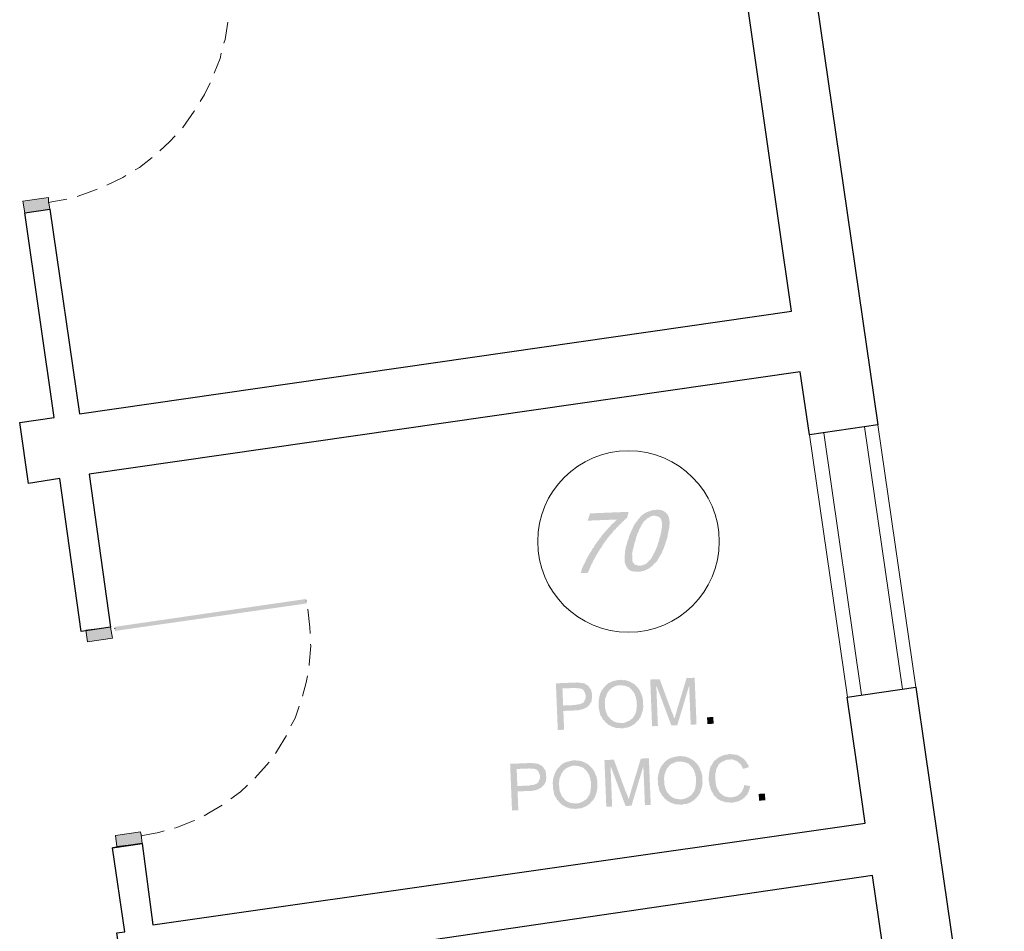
# Model space of a CAD drawing. Header units: millimetres. Extents: x -1147 to 4913, y -2332 to 921.
# Tile 7 of 119: x 271 to 734, y -1178 to -749. Entities that reach past the tile are written whole.
import ezdxf

# ---------------------------------------------------------------- set-up
doc = ezdxf.new("R2010")
doc.units = ezdxf.units.MM
doc.header["$LTSCALE"] = 0.2
doc.layers.add('A-ściany', color=140, linetype='Continuous')
doc.layers.add('C00-00-00', color=7, linetype='Continuous')

msp = doc.modelspace()

# ---------------------------------------------------------------- hatches: boundary and pattern name
at = {"layer": 'C00-00-00'}
h = msp.add_hatch(color=256, dxfattribs=at)
h.dxf.hatch_style = 2
h.paths.add_polyline_path([(284.064, -832.445), (272.892, -839.674), (272.057, -834.201)])
h = msp.add_hatch(color=256, dxfattribs=at)
h.dxf.hatch_style = 2
h.paths.add_polyline_path([(284.064, -832.445), (284.693, -837.93), (272.892, -839.674)])
h = msp.add_hatch(color=256, dxfattribs=at)
h.dxf.hatch_style = 2
h.paths.add_polyline_path([(557.343, -980.552), (539.155, -981.284), (538.024, -984.719), (552.002, -984.157), (551.365, -984.604), (550.973, -985.046), (550.345, -985.705), (549.749, -986.155), (549.316, -986.594), (548.728, -987.252), (548.337, -987.694), (547.708, -988.354), (547.121, -989.012), (546.688, -989.455), (546.101, -990.113), (545.676, -990.765), (545.081, -991.214), (544.656, -991.866), (544.273, -992.516), (543.686, -993.174), (543.261, -993.826), (542.674, -994.488), (542.25, -995.14), (541.867, -995.789), (541.238, -996.453), (541.059, -997.095), (540.472, -997.753), (540.048, -998.405), (539.673, -999.267), (539.085, -999.93), (538.67, -1000.79), (538.287, -1001.444), (537.863, -1002.095), (537.479, -1002.745), (537.105, -1003.608), (536.926, -1004.249), (536.502, -1004.905), (536.118, -1005.555), (535.94, -1006.197), (535.516, -1006.852), (535.337, -1007.494), (535.158, -1008.136), (534.979, -1008.778), (534.8, -1009.419), (538.152, -1009.285), (538.371, -1008.641), (538.755, -1007.991), (538.933, -1007.35), (539.358, -1006.698), (539.528, -1005.844), (539.911, -1005.19), (540.294, -1004.54), (540.514, -1003.892), (540.897, -1003.242), (541.28, -1002.592), (541.696, -1001.728), (542.079, -1001.078), (542.462, -1000.428), (542.887, -999.777), (543.27, -999.123), (543.653, -998.473), (544.077, -997.821), (544.665, -997.163), (545.08, -996.299), (545.463, -995.645), (546.051, -994.987), (546.042, -994.774), (546.671, -994.114), (547.054, -993.464), (547.682, -992.801), (548.066, -992.151), (548.694, -991.491), (549.086, -991.053), (549.714, -990.389), (550.098, -989.74), (550.685, -989.081), (551.322, -988.634), (551.705, -987.98), (552.342, -987.533), (552.726, -986.883), (553.362, -986.432), (553.95, -985.773), (554.383, -985.33), (554.979, -984.885), (555.607, -984.221), (555.999, -983.783), (556.636, -983.332)])
h = msp.add_hatch(color=256, dxfattribs=at)
h.dxf.hatch_style = 2
h.paths.add_polyline_path([(570.241, -979.608), (568.974, -979.659), (568.329, -979.898), (567.52, -980.143), (566.874, -980.382), (566.27, -980.615), (565.624, -980.854), (564.783, -981.314), (564.187, -981.759), (563.55, -982.207), (562.962, -982.869), (562.334, -983.529), (561.942, -983.966), (561.559, -984.62), (561.126, -985.059), (560.743, -985.713), (560.351, -986.151), (559.927, -986.802), (559.544, -987.456), (559.365, -988.098), (558.95, -988.962), (558.567, -989.612), (558.388, -990.254), (557.972, -991.118), (557.597, -991.98), (557.427, -992.835), (557.052, -993.697), (556.841, -994.553), (556.645, -994.774), (556.483, -995.84), (556.117, -996.911), (555.906, -997.767), (555.744, -998.834), (555.574, -999.688), (555.608, -1000.534), (555.429, -1001.176), (555.574, -1004.773), (555.795, -1005.19), (556.025, -1005.815), (556.246, -1006.228), (562.622, -1005.971), (562.418, -1005.98), (561.551, -1005.806), (560.889, -1005.62), (560.267, -1005.432), (559.792, -1004.816), (559.366, -1004.408), (559.136, -1003.782), (558.992, -1000.186), (559.162, -999.331), (559.341, -998.69), (559.511, -997.835), (559.731, -997.192), (559.901, -996.338), (560.072, -995.483), (560.438, -994.408), (560.658, -993.765), (560.819, -992.698), (561.194, -991.836), (561.373, -991.194), (561.789, -990.33), (562.163, -989.467), (562.342, -988.826), (562.725, -988.176), (563.149, -987.52), (563.328, -986.878), (563.72, -986.441), (564.144, -985.785), (564.331, -985.356), (564.919, -984.694), (565.556, -984.246), (566.144, -983.588), (566.789, -983.349), (567.385, -982.9), (568.031, -982.665), (568.635, -982.428), (575.829, -982.139), (575.607, -981.722), (575.181, -981.317), (574.96, -980.905), (574.502, -980.71), (574.076, -980.301), (573.659, -980.109), (573.201, -979.915), (572.784, -979.719), (572.13, -979.745), (571.712, -979.549), (571.099, -979.574)])
h = msp.add_hatch(color=256, dxfattribs=at)
h.dxf.hatch_style = 2
h.paths.add_polyline_path([(575.829, -982.139), (569.493, -982.393), (570.36, -982.571), (571.227, -982.745), (571.857, -983.146), (572.283, -983.55), (572.545, -983.966), (572.775, -984.591), (573.013, -985.429), (573.107, -987.758), (572.928, -988.4), (572.749, -989.042), (572.775, -989.675), (572.563, -990.531), (572.384, -991.173), (572.214, -992.027), (571.848, -993.102), (571.678, -993.956), (571.466, -994.812), (571.092, -995.675), (570.921, -996.529), (570.547, -997.392), (570.131, -998.256), (569.952, -998.897), (569.569, -999.547), (569.145, -1000.203), (568.966, -1000.845), (568.583, -1001.495), (568.159, -1002.146), (567.971, -1002.58), (567.58, -1003.017), (566.951, -1003.681), (566.355, -1004.127), (565.972, -1004.781), (565.131, -1005.236), (564.485, -1005.475), (563.881, -1005.712), (563.235, -1005.947), (556.246, -1006.228), (556.508, -1006.643), (556.73, -1007.056), (557.155, -1007.464), (557.368, -1007.665), (557.835, -1008.072), (558.252, -1008.268), (558.669, -1008.46), (559.332, -1008.646), (559.74, -1008.63), (560.403, -1008.816), (563.141, -1008.706), (563.787, -1008.467), (564.4, -1008.442), (565.241, -1007.987), (565.846, -1007.75), (566.491, -1007.511), (567.087, -1007.065), (567.724, -1006.614), (568.32, -1006.168), (568.949, -1005.508), (569.536, -1004.846), (570.173, -1004.399), (570.565, -1003.957), (570.989, -1003.306), (571.176, -1002.872), (571.56, -1002.223), (571.984, -1001.571), (572.367, -1000.921), (572.75, -1000.267), (573.174, -999.615), (573.345, -998.761), (573.728, -998.111), (574.102, -997.249), (574.314, -996.393), (574.688, -995.53), (574.859, -994.676), (575.274, -993.812), (575.266, -993.599), (575.632, -992.524), (575.794, -991.462), (575.964, -990.607), (576.126, -989.541), (576.337, -988.685), (576.508, -987.83), (576.482, -987.197), (576.653, -986.343), (576.567, -984.225), (576.338, -983.6), (576.321, -983.179), (576.091, -982.55)])
h = msp.add_hatch(color=256, dxfattribs=at)
h.dxf.hatch_style = 2
h.paths.add_polyline_path([(315.082, -1034.779), (315.363, -1036.671), (405.435, -1021.612)])
h = msp.add_hatch(color=256, dxfattribs=at)
h.dxf.hatch_style = 2
h.paths.add_polyline_path([(405.435, -1021.612), (315.363, -1036.671), (315.082, -1034.779)])
h = msp.add_hatch(color=256, dxfattribs=at)
h.dxf.hatch_style = 2
h.paths.add_polyline_path([(315.363, -1036.671), (405.435, -1021.612), (405.724, -1023.717)])
h = msp.add_hatch(color=256, dxfattribs=at)
h.dxf.hatch_style = 2
h.paths.add_polyline_path([(405.724, -1023.717), (405.435, -1021.612), (315.363, -1036.671)])
h = msp.add_hatch(color=256, dxfattribs=at)
h.dxf.hatch_style = 2
h.paths.add_polyline_path([(313.365, -1034.848), (302.43, -1041.85), (301.596, -1036.377)])
h = msp.add_hatch(color=256, dxfattribs=at)
h.dxf.hatch_style = 2
h.paths.add_polyline_path([(313.365, -1034.848), (314.232, -1040.106), (302.43, -1041.85)])
h = msp.add_hatch(color=256, dxfattribs=at)
h.dxf.hatch_style = 2
h.paths.add_polyline_path([(531.348, -1061.034), (523.092, -1061.365), (523.977, -1083.363), (526.96, -1083.243), (526.603, -1074.361), (533.797, -1074.072), (534.401, -1073.835), (535.055, -1073.809), (535.66, -1073.576), (536.305, -1073.337), (536.705, -1073.108), (537.106, -1072.879), (537.751, -1072.644), (537.947, -1072.423), (538.379, -1071.98), (538.771, -1071.543), (526.501, -1071.823), (526.178, -1063.788), (538.848, -1063.278), (538.414, -1062.657), (537.988, -1062.253), (537.53, -1062.058), (537.113, -1061.862), (536.646, -1061.459), (536.025, -1061.271), (535.371, -1061.298), (534.749, -1061.11), (533.891, -1061.144), (533.474, -1060.948), (532.207, -1060.999)])
h = msp.add_hatch(color=256, dxfattribs=at)
h.dxf.hatch_style = 2
h.paths.add_polyline_path([(553.321, -1059.729), (552.503, -1059.761), (551.858, -1060), (551.245, -1060.025), (550.599, -1060.26), (550.19, -1060.276), (549.545, -1060.515), (548.94, -1060.752), (548.499, -1060.983), (547.895, -1061.216), (547.462, -1061.659), (547.062, -1061.888), (546.67, -1062.325), (553.423, -1062.267), (554.077, -1062.24), (554.698, -1062.428), (555.352, -1062.402), (555.769, -1062.598), (556.432, -1062.78), (556.849, -1062.976), (557.511, -1063.163), (557.937, -1063.567), (558.363, -1063.976), (558.829, -1064.379), (559.051, -1064.796), (559.477, -1065.2), (559.698, -1065.617), (559.96, -1066.028), (560.394, -1066.645), (560.411, -1067.07), (560.641, -1067.696), (560.871, -1068.321), (560.897, -1068.958), (561.127, -1069.584), (561.229, -1072.122), (561.05, -1072.764), (561.075, -1073.397), (560.896, -1074.043), (560.913, -1074.464), (560.734, -1075.106), (560.547, -1075.539), (560.368, -1076.181), (559.936, -1076.62), (559.748, -1077.053), (559.357, -1077.49), (559.365, -1077.703), (558.933, -1078.146), (558.328, -1078.379), (557.895, -1078.822), (557.495, -1079.051), (556.891, -1079.284), (556.449, -1079.515), (555.845, -1079.752), (555.2, -1079.991), (553.932, -1080.042), (560.726, -1079.978), (561.117, -1079.54), (561.509, -1079.099), (561.942, -1078.66), (562.333, -1078.218), (562.521, -1077.789), (562.953, -1077.346), (563.132, -1076.704), (563.32, -1076.275), (563.498, -1075.633), (563.686, -1075.2), (563.906, -1074.557), (564.084, -1073.915), (564.059, -1073.277), (564.238, -1072.635), (564.161, -1070.731), (564.085, -1068.83), (563.855, -1068.201), (563.829, -1067.567), (563.599, -1066.942), (563.337, -1066.527), (563.107, -1065.902), (562.877, -1065.276), (562.656, -1064.863), (562.435, -1064.447), (561.96, -1063.831), (561.738, -1063.414), (561.313, -1063.01), (560.846, -1062.603), (560.42, -1062.198), (559.994, -1061.79), (559.528, -1061.387), (558.906, -1061.199), (558.44, -1060.792), (558.023, -1060.6), (557.401, -1060.412), (556.943, -1060.217), (556.321, -1060.03), (555.659, -1059.847), (554.596, -1059.89), (553.975, -1059.702)])
h = msp.add_hatch(color=256, dxfattribs=at)
h.dxf.hatch_style = 2
h.paths.add_polyline_path([(571.975, -1059.4), (567.52, -1059.579), (568.404, -1081.577), (571.143, -1081.467), (570.395, -1062.858), (570.599, -1062.849)])
h = msp.add_hatch(color=256, dxfattribs=at)
h.dxf.hatch_style = 2
h.paths.add_polyline_path([(571.975, -1059.4), (570.599, -1062.849), (577.478, -1081.212), (578.863, -1077.979), (578.854, -1077.767), (578.641, -1077.563), (578.616, -1076.929), (578.345, -1076.305), (578.115, -1075.68), (577.673, -1074.85)])
h = msp.add_hatch(color=256, dxfattribs=at)
h.dxf.hatch_style = 2
h.paths.add_polyline_path([(588.446, -1058.738), (584.645, -1058.891), (579.985, -1074.332), (579.994, -1074.544), (579.815, -1075.186), (579.595, -1075.829), (579.416, -1076.475), (579.237, -1077.117), (579.05, -1077.546), (578.863, -1077.979), (577.478, -1081.212), (580.257, -1081.1), (585.853, -1062.445)])
h = msp.add_hatch(color=256, dxfattribs=at)
h.dxf.hatch_style = 2
h.paths.add_polyline_path([(588.446, -1058.738), (585.853, -1062.445), (586.592, -1080.845), (589.331, -1080.735)])
h = msp.add_hatch(color=256, dxfattribs=at)
h.dxf.hatch_style = 2
h.paths.add_polyline_path([(538.848, -1063.278), (531.655, -1063.568), (532.309, -1063.541), (533.176, -1063.715), (534.197, -1063.674), (534.656, -1063.869), (535.064, -1063.852), (535.482, -1064.048), (535.948, -1064.451), (536.374, -1064.86), (536.382, -1065.072), (536.604, -1065.485), (536.833, -1066.11), (537.104, -1066.738), (537.164, -1068.218), (536.936, -1068.649), (536.748, -1069.082), (536.561, -1069.511), (536.374, -1069.944), (535.982, -1070.382), (535.745, -1070.604), (535.14, -1070.837), (534.74, -1071.066), (534.095, -1071.305), (532.828, -1071.356), (532.223, -1071.593), (526.501, -1071.823), (538.771, -1071.543), (539.163, -1071.101), (539.35, -1070.668), (539.774, -1070.016), (539.962, -1069.587), (539.936, -1068.954), (540.115, -1068.308), (540.013, -1065.774), (539.792, -1065.357), (539.766, -1064.723), (539.536, -1064.098), (539.07, -1063.691)])
h = msp.add_hatch(color=256, dxfattribs=at)
h.dxf.hatch_style = 2
h.paths.add_polyline_path([(546.67, -1062.325), (546.238, -1062.768), (545.846, -1063.206), (545.65, -1063.427), (545.218, -1063.87), (545.03, -1064.299), (544.639, -1064.74), (544.451, -1065.17), (544.272, -1065.811), (543.84, -1066.254), (543.865, -1066.888), (543.678, -1067.317), (543.499, -1067.963), (543.32, -1068.605), (543.346, -1069.238), (543.167, -1069.88), (543.303, -1073.268), (543.533, -1073.894), (543.558, -1074.527), (543.788, -1075.152), (543.805, -1075.577), (544.035, -1076.203), (544.265, -1076.828), (544.731, -1077.231), (544.961, -1077.86), (545.183, -1078.273), (545.608, -1078.682), (546.075, -1079.085), (546.305, -1079.71), (546.509, -1079.702), (546.935, -1080.11), (547.401, -1080.513), (547.827, -1080.922), (548.49, -1081.108), (548.915, -1081.513), (549.333, -1081.709), (549.995, -1081.895), (550.412, -1082.091), (551.075, -1082.273), (551.696, -1082.461), (552.963, -1082.41), (553.626, -1082.597), (554.893, -1082.546), (555.497, -1082.308), (556.764, -1082.257), (557.205, -1082.027), (557.81, -1081.794), (558.456, -1081.555), (558.856, -1081.326), (559.256, -1081.097), (559.893, -1080.65), (560.293, -1080.421), (560.726, -1079.978), (553.932, -1080.042), (553.319, -1080.067), (552.657, -1079.88), (552.044, -1079.905), (551.381, -1079.719), (550.964, -1079.523), (550.302, -1079.34), (549.876, -1078.932), (549.418, -1078.737), (548.992, -1078.333), (548.566, -1077.924), (548.558, -1077.716), (548.091, -1077.309), (547.666, -1076.904), (547.444, -1076.487), (547.223, -1076.075), (546.993, -1075.449), (546.722, -1074.822), (546.501, -1074.409), (546.475, -1073.775), (546.246, -1073.15), (546.118, -1069.974), (546.297, -1069.332), (546.271, -1068.699), (546.45, -1068.053), (546.678, -1067.622), (546.857, -1066.981), (547.045, -1066.547), (547.232, -1066.118), (547.419, -1065.685), (547.852, -1065.246), (548.039, -1064.812), (548.235, -1064.596), (548.627, -1064.154), (549.068, -1063.924), (549.46, -1063.486), (549.86, -1063.257), (550.505, -1063.019), (550.906, -1062.794), (551.551, -1062.555), (552.156, -1062.318), (553.423, -1062.267)])
h = msp.add_hatch(color=256, dxfattribs=at)
h.dxf.hatch_style = 2
h.paths.add_polyline_path([(597.383, -1080.412), (597.255, -1077.239), (594.295, -1077.358), (594.423, -1080.531)])
h = msp.add_hatch(color=256, dxfattribs=at)
h.dxf.hatch_style = 2
h.paths.add_polyline_path([(509.785, -1098.974), (501.528, -1099.306), (502.413, -1121.303), (505.396, -1121.183), (505.039, -1112.302), (512.233, -1112.012), (512.837, -1111.775), (513.491, -1111.749), (514.096, -1111.512), (514.741, -1111.273), (515.141, -1111.044), (515.542, -1110.819), (516.187, -1110.58), (516.383, -1110.36), (516.816, -1109.92), (517.207, -1109.479), (504.937, -1109.759), (504.614, -1101.724), (517.284, -1101.215), (516.85, -1100.597), (516.424, -1100.189), (515.966, -1099.994), (515.549, -1099.802), (515.083, -1099.395), (514.461, -1099.212), (513.807, -1099.238), (513.186, -1099.05), (512.327, -1099.084), (511.91, -1098.888), (510.643, -1098.939)])
h = msp.add_hatch(color=256, dxfattribs=at)
h.dxf.hatch_style = 2
h.paths.add_polyline_path([(531.757, -1097.669), (530.939, -1097.702), (530.294, -1097.936), (529.681, -1097.961), (529.035, -1098.2), (528.627, -1098.216), (527.981, -1098.455), (527.377, -1098.692), (526.935, -1098.919), (526.331, -1099.156), (525.898, -1099.595), (525.498, -1099.824), (525.106, -1100.266), (531.859, -1100.207), (532.513, -1100.181), (533.134, -1100.365), (533.788, -1100.338), (534.205, -1100.534), (534.868, -1100.721), (535.285, -1100.917), (535.948, -1101.099), (536.373, -1101.507), (536.799, -1101.916), (537.266, -1102.319), (537.487, -1102.732), (537.913, -1103.14), (538.134, -1103.553), (538.355, -1103.97), (538.831, -1104.585), (538.848, -1105.011), (539.077, -1105.636), (539.307, -1106.261), (539.333, -1106.895), (539.563, -1107.52), (539.665, -1110.058), (539.486, -1110.704), (539.511, -1111.337), (539.332, -1111.979), (539.35, -1112.404), (539.171, -1113.046), (538.983, -1113.475), (538.764, -1114.123), (538.372, -1114.56), (538.185, -1114.993), (537.793, -1115.431), (537.801, -1115.643), (537.369, -1116.082), (536.764, -1116.32), (536.331, -1116.759), (535.931, -1116.988), (535.327, -1117.225), (534.886, -1117.455), (534.281, -1117.688), (533.636, -1117.927), (532.369, -1117.978), (539.162, -1117.918), (539.553, -1117.476), (539.945, -1117.039), (540.378, -1116.596), (540.77, -1116.158), (540.957, -1115.729), (541.39, -1115.286), (541.568, -1114.644), (541.756, -1114.211), (541.935, -1113.569), (542.122, -1113.14), (542.301, -1112.494), (542.52, -1111.851), (542.495, -1111.217), (542.674, -1110.576), (542.597, -1108.671), (542.521, -1106.767), (542.291, -1106.141), (542.265, -1105.508), (541.995, -1104.884), (541.773, -1104.467), (541.543, -1103.842), (541.314, -1103.217), (541.092, -1102.8), (540.871, -1102.387), (540.396, -1101.772), (540.174, -1101.355), (539.749, -1100.946), (539.282, -1100.543), (538.856, -1100.134), (538.431, -1099.73), (537.964, -1099.323), (537.342, -1099.135), (536.876, -1098.732), (536.459, -1098.536), (535.837, -1098.352), (535.379, -1098.158), (534.757, -1097.97), (534.095, -1097.784), (533.032, -1097.826), (532.411, -1097.643)])
h = msp.add_hatch(color=256, dxfattribs=at)
h.dxf.hatch_style = 2
h.paths.add_polyline_path([(550.411, -1097.341), (545.956, -1097.52), (546.841, -1119.517), (549.579, -1119.407), (548.831, -1100.794), (549.035, -1100.786)])
h = msp.add_hatch(color=256, dxfattribs=at)
h.dxf.hatch_style = 2
h.paths.add_polyline_path([(550.411, -1097.341), (549.035, -1100.786), (555.914, -1119.152), (557.299, -1115.916), (557.29, -1115.707), (557.077, -1115.503), (557.052, -1114.869), (556.781, -1114.246), (556.551, -1113.616), (556.109, -1112.787)])
h = msp.add_hatch(color=256, dxfattribs=at)
h.dxf.hatch_style = 2
h.paths.add_polyline_path([(566.883, -1096.678), (563.082, -1096.831), (558.421, -1112.272), (558.43, -1112.485), (558.251, -1113.126), (558.031, -1113.77), (557.852, -1114.411), (557.674, -1115.057), (557.486, -1115.486), (557.299, -1115.916), (555.914, -1119.152), (558.693, -1119.04), (564.289, -1100.385)])
h = msp.add_hatch(color=256, dxfattribs=at)
h.dxf.hatch_style = 2
h.paths.add_polyline_path([(566.883, -1096.678), (564.289, -1100.385), (565.029, -1118.786), (567.767, -1118.676)])
h = msp.add_hatch(color=256, dxfattribs=at)
h.dxf.hatch_style = 2
h.paths.add_polyline_path([(574.602, -1098.276), (574.17, -1098.715), (573.778, -1099.156), (573.582, -1099.377), (573.15, -1099.816), (572.962, -1100.249), (572.57, -1100.687), (572.383, -1101.12), (572.163, -1101.764), (571.772, -1102.201), (571.797, -1102.839), (571.61, -1103.268), (571.431, -1103.909), (571.252, -1104.551), (571.278, -1105.189), (571.058, -1105.832), (571.194, -1109.216), (571.465, -1109.84), (571.49, -1110.478), (571.72, -1111.103), (571.737, -1111.524), (571.967, -1112.149), (572.197, -1112.779), (572.623, -1113.183), (572.893, -1113.807), (573.115, -1114.224), (573.54, -1114.628), (573.966, -1115.037), (574.237, -1115.66), (574.441, -1115.652), (574.867, -1116.057), (575.333, -1116.464), (575.759, -1116.868), (576.381, -1117.056), (576.847, -1117.463), (577.265, -1117.655), (577.927, -1117.841), (578.344, -1118.038), (578.966, -1118.225), (579.628, -1118.412), (580.895, -1118.361), (581.558, -1118.543), (582.825, -1118.492), (583.43, -1118.259), (584.697, -1118.208), (585.138, -1117.977), (585.742, -1117.74), (586.388, -1117.501), (586.788, -1117.272), (587.188, -1117.048), (587.825, -1116.596), (588.225, -1116.367), (588.658, -1115.928), (581.864, -1115.988), (581.211, -1116.015), (580.589, -1115.827), (579.935, -1115.853), (579.313, -1115.669), (578.855, -1115.475), (578.234, -1115.287), (577.808, -1114.882), (577.35, -1114.688), (576.924, -1114.283), (576.498, -1113.875), (576.49, -1113.662), (576.023, -1113.259), (575.598, -1112.851), (575.376, -1112.438), (575.155, -1112.021), (574.884, -1111.397), (574.654, -1110.772), (574.433, -1110.359), (574.407, -1109.722), (574.178, -1109.096), (574.05, -1105.925), (574.229, -1105.279), (574.203, -1104.645), (574.382, -1104.004), (574.57, -1103.574), (574.789, -1102.927), (574.977, -1102.498), (575.164, -1102.065), (575.351, -1101.635), (575.743, -1101.194), (575.971, -1100.763), (576.167, -1100.542), (576.559, -1100.105), (576.959, -1099.876), (577.392, -1099.433), (577.792, -1099.208), (578.437, -1098.969), (578.838, -1098.74), (579.483, -1098.501), (580.088, -1098.268), (581.355, -1098.217)])
h = msp.add_hatch(color=256, dxfattribs=at)
h.dxf.hatch_style = 2
h.paths.add_polyline_path([(581.253, -1095.679), (580.394, -1095.714), (579.79, -1095.947), (579.136, -1095.973), (578.531, -1096.21), (578.082, -1096.228), (577.477, -1096.465), (576.832, -1096.704), (576.431, -1096.929), (575.827, -1097.166), (575.394, -1097.605), (574.994, -1097.834), (574.602, -1098.276), (581.355, -1098.217), (582.009, -1098.191), (582.63, -1098.375), (583.284, -1098.348), (583.701, -1098.545), (584.364, -1098.731), (584.781, -1098.927), (585.403, -1099.111), (585.869, -1099.518), (586.295, -1099.926), (586.721, -1100.331), (586.983, -1100.742), (587.409, -1101.151), (587.63, -1101.563), (587.851, -1101.98), (588.326, -1102.596), (588.344, -1103.021), (588.573, -1103.646), (588.803, -1104.271), (588.829, -1104.905), (589.058, -1105.53), (589.161, -1108.068), (588.982, -1108.714), (589.007, -1109.348), (588.828, -1109.989), (588.845, -1110.414), (588.667, -1111.056), (588.479, -1111.485), (588.26, -1112.133), (587.868, -1112.57), (587.68, -1113.004), (587.248, -1113.443), (587.256, -1113.655), (586.865, -1114.093), (586.26, -1114.33), (585.827, -1114.769), (585.427, -1114.998), (584.782, -1115.237), (584.382, -1115.466), (583.777, -1115.699), (583.131, -1115.937), (581.864, -1115.988), (588.658, -1115.928), (589.049, -1115.487), (589.441, -1115.049), (589.874, -1114.606), (590.265, -1114.169), (590.453, -1113.739), (590.845, -1113.298), (591.064, -1112.655), (591.252, -1112.221), (591.43, -1111.58), (591.618, -1111.15), (591.797, -1110.505), (592.016, -1109.861), (591.991, -1109.228), (592.17, -1108.586), (592.093, -1106.681), (592.017, -1104.777), (591.787, -1104.151), (591.761, -1103.518), (591.491, -1102.894), (591.269, -1102.477), (591.039, -1101.852), (590.81, -1101.227), (590.588, -1100.81), (590.326, -1100.399), (589.892, -1099.782), (589.67, -1099.365), (589.245, -1098.956), (588.778, -1098.553), (588.352, -1098.145), (587.927, -1097.74), (587.46, -1097.333), (586.838, -1097.145), (586.372, -1096.742), (585.954, -1096.546), (585.292, -1096.364), (584.875, -1096.168), (584.253, -1095.98), (583.591, -1095.794), (582.528, -1095.837), (581.907, -1095.653)])
h = msp.add_hatch(color=256, dxfattribs=at)
h.dxf.hatch_style = 2
h.paths.add_polyline_path([(604.958, -1094.726), (604.509, -1094.744), (603.904, -1094.977), (602.637, -1095.028), (601.992, -1095.267), (601.591, -1095.496), (600.946, -1095.735), (600.341, -1095.968), (599.941, -1096.197), (599.5, -1096.427), (598.904, -1096.873), (598.472, -1097.316), (598.071, -1097.545), (597.68, -1097.983), (597.247, -1098.426), (597.06, -1098.855), (596.677, -1099.509), (596.489, -1099.938), (596.056, -1100.377), (595.869, -1100.811), (595.69, -1101.452), (595.511, -1102.094), (595.528, -1102.519), (595.309, -1103.162), (595.13, -1103.804), (595.181, -1105.075), (595.002, -1105.717), (595.07, -1107.409), (595.3, -1108.034), (595.342, -1109.093), (595.572, -1109.718), (595.843, -1110.342), (595.869, -1110.98), (596.09, -1111.392), (596.32, -1112.018), (596.541, -1112.434), (597.016, -1113.05), (597.238, -1113.467), (597.467, -1114.092), (597.893, -1114.497), (598.36, -1114.904), (598.785, -1115.308), (599.007, -1115.725), (599.424, -1115.917), (600.095, -1116.316), (600.512, -1116.512), (600.97, -1116.702), (601.592, -1116.89), (602.05, -1117.085), (602.672, -1117.272), (603.334, -1117.459), (604.601, -1117.408), (605.223, -1117.592), (606.694, -1117.532), (607.34, -1117.298), (607.953, -1117.273), (608.598, -1117.034), (609.007, -1117.018), (609.652, -1116.779), (610.044, -1116.337), (610.689, -1116.103), (611.09, -1115.874), (611.481, -1115.432), (611.922, -1115.206), (605.529, -1115.037), (604.508, -1115.078), (603.845, -1114.892), (603.224, -1114.708), (602.774, -1114.726), (602.144, -1114.326), (601.686, -1114.131), (601.26, -1113.727), (600.843, -1113.531), (600.368, -1112.915), (599.942, -1112.511), (599.721, -1112.094), (599.499, -1111.681), (599.237, -1111.266), (599.016, -1110.853), (598.786, -1110.224), (598.556, -1109.598), (598.53, -1108.965), (598.301, -1108.34), (598.131, -1104.109), (598.309, -1103.463), (598.488, -1102.822), (598.471, -1102.401), (598.65, -1101.759), (598.837, -1101.326), (599.262, -1100.674), (599.449, -1100.241), (599.636, -1099.812), (599.832, -1099.591), (600.265, -1099.152), (600.665, -1098.923), (601.057, -1098.481), (601.498, -1098.255), (602.102, -1098.018), (602.543, -1097.787), (603.148, -1097.55), (603.793, -1097.315), (605.06, -1097.264), (611.387, -1096.797), (610.97, -1096.601), (610.503, -1096.194), (610.29, -1095.994), (609.669, -1095.806), (609.202, -1095.403), (608.581, -1095.215), (608.122, -1095.021), (607.509, -1095.045), (606.847, -1094.859), (606.234, -1094.884), (605.571, -1094.701)])
h = msp.add_hatch(color=256, dxfattribs=at)
h.dxf.hatch_style = 2
h.paths.add_polyline_path([(611.387, -1096.797), (605.06, -1097.264), (606.123, -1097.221), (606.745, -1097.405), (607.162, -1097.601), (607.824, -1097.788), (608.242, -1097.984), (608.912, -1098.378), (609.125, -1098.583), (609.551, -1098.991), (610.018, -1099.394), (610.239, -1099.807), (610.673, -1100.428), (610.903, -1101.054), (611.174, -1101.677), (613.887, -1100.934), (613.861, -1100.3), (613.631, -1099.671), (613.165, -1099.268), (612.935, -1098.642), (612.714, -1098.226), (612.288, -1097.821), (611.813, -1097.202)])
h = msp.add_hatch(color=256, dxfattribs=at)
h.dxf.hatch_style = 2
h.paths.add_polyline_path([(517.284, -1101.215), (510.091, -1101.504), (510.745, -1101.477), (511.571, -1101.657), (512.634, -1101.614), (513.092, -1101.809), (513.5, -1101.792), (513.918, -1101.984), (514.384, -1102.391), (514.81, -1102.8), (514.818, -1103.009), (515.04, -1103.425), (515.27, -1104.051), (515.54, -1104.674), (515.6, -1106.154), (515.372, -1106.589), (515.184, -1107.018), (514.997, -1107.451), (514.81, -1107.881), (514.418, -1108.322), (514.181, -1108.54), (513.577, -1108.778), (513.176, -1109.006), (512.531, -1109.245), (511.264, -1109.296), (510.618, -1109.531), (504.937, -1109.759), (517.207, -1109.479), (517.599, -1109.042), (517.786, -1108.608), (518.211, -1107.957), (518.398, -1107.523), (518.372, -1106.89), (518.551, -1106.248), (518.449, -1103.71), (518.228, -1103.297), (518.202, -1102.664), (517.972, -1102.034), (517.506, -1101.631)])
h = msp.add_hatch(color=256, dxfattribs=at)
h.dxf.hatch_style = 2
h.paths.add_polyline_path([(525.106, -1100.266), (524.674, -1100.705), (524.282, -1101.146), (524.086, -1101.367), (523.654, -1101.806), (523.466, -1102.239), (523.075, -1102.677), (522.887, -1103.11), (522.708, -1103.752), (522.276, -1104.191), (522.301, -1104.828), (522.114, -1105.258), (521.935, -1105.899), (521.756, -1106.541), (521.782, -1107.179), (521.603, -1107.82), (521.739, -1111.205), (521.969, -1111.83), (521.994, -1112.467), (522.224, -1113.093), (522.241, -1113.514), (522.471, -1114.139), (522.701, -1114.768), (523.167, -1115.171), (523.397, -1115.797), (523.619, -1116.213), (524.044, -1116.618), (524.511, -1117.025), (524.741, -1117.65), (524.945, -1117.642), (525.371, -1118.047), (525.838, -1118.454), (526.263, -1118.858), (526.926, -1119.044), (527.352, -1119.453), (527.769, -1119.645), (528.431, -1119.831), (528.848, -1120.027), (529.511, -1120.214), (530.133, -1120.402), (531.4, -1120.351), (532.062, -1120.533), (533.329, -1120.482), (533.934, -1120.249), (535.201, -1120.198), (535.642, -1119.967), (536.246, -1119.73), (536.892, -1119.491), (537.292, -1119.262), (537.692, -1119.037), (538.329, -1118.586), (538.729, -1118.357), (539.162, -1117.918), (532.369, -1117.978), (531.755, -1118.003), (531.093, -1117.817), (530.48, -1117.841), (529.818, -1117.659), (529.4, -1117.463), (528.738, -1117.277), (528.312, -1116.872), (527.854, -1116.678), (527.428, -1116.273), (527.003, -1115.865), (526.994, -1115.652), (526.528, -1115.249), (526.102, -1114.84), (525.88, -1114.428), (525.659, -1114.011), (525.429, -1113.386), (525.158, -1112.762), (524.937, -1112.349), (524.912, -1111.711), (524.682, -1111.086), (524.554, -1107.915), (524.733, -1107.269), (524.707, -1106.635), (524.886, -1105.993), (525.115, -1105.563), (525.293, -1104.917), (525.481, -1104.488), (525.668, -1104.054), (525.856, -1103.625), (526.288, -1103.182), (526.475, -1102.753), (526.671, -1102.532), (527.063, -1102.095), (527.504, -1101.864), (527.896, -1101.423), (528.296, -1101.198), (528.942, -1100.959), (529.342, -1100.73), (529.987, -1100.491), (530.592, -1100.258), (531.859, -1100.207)])
h = msp.add_hatch(color=256, dxfattribs=at)
h.dxf.hatch_style = 2
h.paths.add_polyline_path([(611.684, -1109.283), (611.71, -1109.917), (611.531, -1110.559), (611.311, -1111.206), (610.92, -1111.644), (610.741, -1112.285), (610.349, -1112.727), (610.121, -1113.158), (609.72, -1113.387), (609.525, -1113.607), (609.092, -1114.046), (608.487, -1114.284), (608.087, -1114.513), (607.442, -1114.747), (606.837, -1114.984), (605.529, -1115.037), (611.922, -1115.206), (612.314, -1114.764), (612.706, -1114.327), (613.138, -1113.884), (613.326, -1113.455), (613.709, -1112.805), (613.896, -1112.371), (614.116, -1111.728), (614.295, -1111.086), (614.474, -1110.44), (614.653, -1109.799)])
h = msp.add_hatch(color=256, dxfattribs=at)
h.dxf.hatch_style = 2
h.paths.add_polyline_path([(621.718, -1116.507), (621.59, -1113.334), (618.629, -1113.453), (618.756, -1116.626)])
h = msp.add_hatch(color=256, dxfattribs=at)
h.dxf.hatch_style = 2
h.paths.add_polyline_path([(327.436, -1131.301), (316.256, -1138.317), (315.635, -1133.049)])
h = msp.add_hatch(color=256, dxfattribs=at)
h.dxf.hatch_style = 2
h.paths.add_polyline_path([(327.436, -1131.301), (328.271, -1136.774), (316.256, -1138.317)])

# ---------------------------------------------------------------- linework, layer by layer
at = {"layer": 'A-ściany'}
msp.add_lwpolyline([(674.744, -939.607), (642.551, -944.291), (638.164, -914.599), (303.264, -962.802), (313.365, -1034.848), (299.488, -1036.888), (289.386, -964.842), (274.658, -967.129), (270.519, -938.487), (286.758, -936.139), (272.892, -839.674), (284.693, -837.93), (298.765, -934.388), (634.065, -885.951), (610.173, -719.353), (642.203, -714.671)], close=True, dxfattribs=at)
msp.add_lwpolyline([(328.271, -1136.774), (333.21, -1175.131), (668.74, -1127.328), (664.88, -1099.518), (660.212, -1067.93), (692.651, -1063.236), (697.114, -1094.833), (734.306, -1350.931), (701.663, -1355.633), (672.269, -1151.97), (319.742, -1203.637), (316.213, -1178.995), (319.997, -1178.417), (314.188, -1138.826), (328.271, -1136.774), (314.188, -1138.826)], dxfattribs=at)
at = {"layer": 'C00-00-00', "lineweight": 0}
for points in [[(366.697, -759.644), (367.283, -757.925), (368.636, -749.822)], [(362.19, -773.805), (364.902, -766.917), (365.413, -764.354)], [(355.524, -787.206), (357.522, -783.949), (360.243, -778.333)], [(347.139, -799.62), (347.335, -799.399), (352.76, -791.767), (352.956, -791.546)], [(336.561, -810.423), (341.059, -806.218), (343.687, -803.361)], [(324.844, -819.368), (326.927, -818.228), (332.879, -813.539)], [(311.588, -826.68), (319.054, -822.99), (320.491, -822.085)], [(297.592, -831.902), (301.996, -830.455), (306.996, -828.56)], [(283.953, -834.783), (292.771, -833.156)], [(668.435, -940.495), (686.341, -1064.124)], [(674.744, -939.607), (692.651, -1063.236)], [(642.551, -944.291), (660.416, -1067.922)], [(649.269, -943.386), (666.963, -1066.811)], [(405.478, -1022.671), (405.469, -1022.458)], [(407.357, -1037.845), (407.246, -1035.098), (406.244, -1026.451)], [(315.32, -1035.617), (315.312, -1035.404)], [(406.898, -1052.904), (406.881, -1052.483), (407.595, -1043.767), (407.561, -1042.921)], [(403.675, -1067.439), (405.504, -1061.012), (406.03, -1057.81)], [(398.301, -1081.427), (400.282, -1077.745), (402.145, -1072.164)], [(390.964, -1094.429), (391.967, -1092.907), (396.15, -1085.959)], [(381.278, -1106.048), (386.762, -1099.895), (387.978, -1098.577)], [(370.004, -1115.823), (374.535, -1112.459), (377.809, -1109.364)], [(357.427, -1123.742), (360.31, -1122.144), (365.905, -1118.742)], [(343.457, -1129.601), (344.511, -1129.346), (352.648, -1126.051), (352.852, -1126.042)], [(327.513, -1133.206), (336.127, -1131.586), (338.635, -1130.851)]]:
    msp.add_lwpolyline(points, dxfattribs=at)
for points in [[(284.123, -833.929), (284.693, -837.93), (272.892, -839.674), (272.057, -834.201), (284.064, -832.445)], [(314.232, -1040.106), (313.365, -1034.848), (301.596, -1036.377), (302.43, -1041.85)], [(327.7, -1132.773), (328.271, -1136.774), (316.256, -1138.317), (315.635, -1133.049), (327.436, -1131.301)]]:
    msp.add_lwpolyline(points, close=True, dxfattribs=at)
msp.add_circle((557.27, -994.536), 42.762, dxfattribs=at)

doc.saveas('drawing.dxf')
